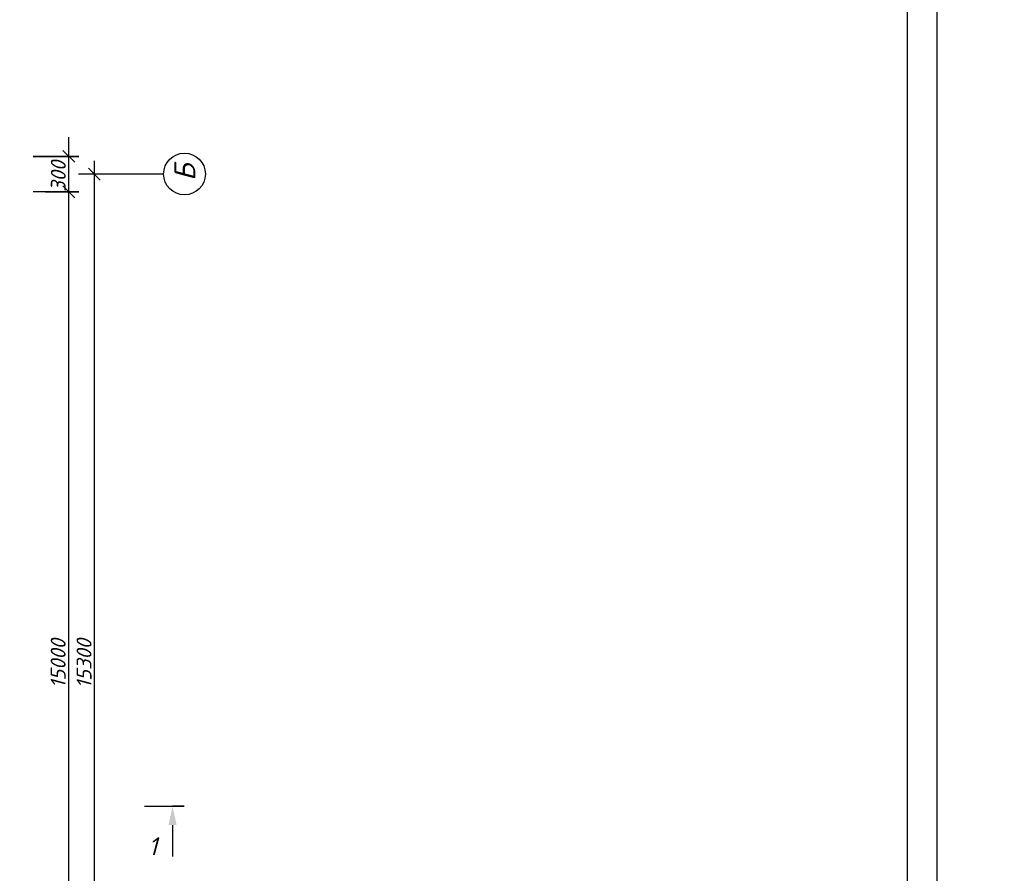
# Model space of a CAD drawing. Extents: x -119078 to 1619993, y 264752 to 340742.
# Tile 53 of 220: x 403645 to 420141, y 311533 to 325833. Entities that reach past the tile are written whole.
import ezdxf

# ---------------------------------------------------------------- set-up
doc = ezdxf.new("R2010")
doc.units = 0
doc.header["$MEASUREMENT"] = 0
for name, color, linetype in [('PDF _Геометрия', 250, 'Continuous'), ('PDF _Сплошная заливка', 7, 'Continuous'), ('PDF _Текст', 7, 'Continuous'), ('Ярлык', 1, 'Continuous')]:
    doc.layers.add(name, color=color, linetype=linetype)
doc.styles.add('ISO', font='times.ttf')
doc.styles.add('PDF ISOCPEUR Italic', font='isocpeui.ttf')

msp = doc.modelspace()

# ---------------------------------------------------------------- linework, layer by layer
at = {"layer": 'PDF _Геометрия', "lineweight": -3}
msp.add_lwpolyline([(377016.4763001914, 326913.7500491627), (419012.2403706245, 326913.7500491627), (419012.2403706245, 297220.3749827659), (377016.4763001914, 297220.3749827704)], dxfattribs=at)
at = {"layer": 'PDF _Геометрия', "lineweight": 30}
msp.add_lwpolyline([(379014.6617607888, 326414.203676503), (418512.6939823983, 326414.203676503), (418512.6939823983, 297719.9213554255), (379014.6617607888, 297719.9213554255)], close=True, dxfattribs=at)
at = {"layer": 'PDF _Геометрия', "color": 251, "lineweight": -3, "true_color": 0x535353}
for points in [[(404467.4712540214, 306228.7567330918), (404467.4712540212, 323866.6588914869)], [(403871.5601003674, 323543.4779419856), (404637.8134585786, 323543.4779419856), (403871.5601003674, 323543.4779419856)], [(404569.0739092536, 323443.9920118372), (404365.8685987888, 323642.9638721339)], [(404467.4712540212, 322842.8429871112), (404467.4712540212, 323642.9638721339)], [(404795.2952073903, 323344.5061146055), (404994.2670738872, 323145.5342543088)], [(404894.7811406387, 323467.9560953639), (404894.7811406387, 306228.7567330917)], [(404076.1247631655, 322948.6790830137), (404637.8134914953, 322948.6790830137), (403871.560133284, 322948.6790830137)]]:
    msp.add_lwpolyline(points, dxfattribs=at)
at = {"layer": 'PDF _Геометрия', "color": 1, "lineweight": -3}
for points in [[(405630.9872368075, 323245.0201844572), (404631.8944603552, 323245.0201844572)], [(406056.6676920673, 323245.0201844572), (404888.2371568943, 323245.0201844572)]]:
    msp.add_lwpolyline(points, dxfattribs=at)
at = {"layer": 'PDF _Геометрия', "color": 251, "lineweight": -3, "true_color": 0x535353}
msp.add_lwpolyline([(404569.0739421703, 322847.0764309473), (404365.8686317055, 323050.28173508)], close=True, dxfattribs=at)
at = {"layer": 'PDF _Геометрия', "color": 7, "lineweight": -3}
for points in [[(405736.0771870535, 312655.1244762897), (406400.7278900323, 312655.1244762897), (406205.9894675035, 312655.1244762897)], [(406205.9894675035, 312341.8496324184), (406205.9894675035, 311812.669152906)]]:
    msp.add_lwpolyline(points, dxfattribs=at)
at = {"layer": 'PDF _Геометрия', "color": 1, "lineweight": -3}
msp.add_circle((406405.9267605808, 323247.1368366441), 349.2591862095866, dxfattribs=at)
at = {"layer": 'PDF _Сплошная заливка', "lineweight": 30, "transparency": 33554559}
msp.add_solid([(406205.9894675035, 312655.1244762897), (406273.7245709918, 312341.8496324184), (406138.2543640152, 312341.8496324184)], dxfattribs=at)

# ---------------------------------------------------------------- texts
at = {"layer": 'PDF _Текст', "color": 251, "lineweight": 30, "true_color": 0x535353, "char_height": 249.9794840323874, "attachment_point": 7, "rotation": 90, "style": 'PDF ISOCPEUR Italic'}
for s, insert in [('300', (404416.669926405, 322948.6790830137)), ('15000', (404414.4691439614, 314635.1376743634)), ('15300', (404848.2132569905, 314630.9042305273))]:
    msp.add_mtext(s, dxfattribs=dict(at, insert=insert))
at = {"layer": 'PDF _Текст', "lineweight": 30, "insert": (406585.8481880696, 323131.4116405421), "char_height": 349.9712776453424, "attachment_point": 7, "rotation": 90, "style": 'PDF ISOCPEUR Italic'}
msp.add_mtext('Б', dxfattribs=at)
at = {"layer": 'PDF _Текст', "lineweight": 30, "insert": (405799.5788465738, 311836.5288254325), "char_height": 299.9753808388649, "attachment_point": 7, "style": 'PDF ISOCPEUR Italic'}
msp.add_mtext('1', dxfattribs=at)
at = {"layer": 'Ярлык', "color": 165, "lineweight": 50, "char_height": 253.5678295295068, "attachment_point": 1, "style": 'ISO'}
for s, insert, width in [('\\pi5485.19957;{\\fISOCPEUR|b0|i1|c204|p34;\\H2.7606x;\\C167;\\c8277566;ООО  \\fISOCPEUR|b0|i1|c0|p34;"UNIVER  PRO STILE"\\fISOCPEUR|b1|i1|c204|p34;\\Q15;\\T1.25; \\fArial|b1|i0|c204|p34;\\H0.36224x;\\T1.15;   \\fArial|b0|i0|c204|p34;\\T1;          }', (-90957.5557653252, 325671.2863836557), 25625.47241898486), ('\\pi5485.19957;{\\fISOCPEUR|b0|i1|c204|p34;\\H2.7606x;\\C167;\\c8277566;ООО  \\fISOCPEUR|b0|i1|c0|p34;"UNIVER  PRO STILE"\\fISOCPEUR|b1|i1|c204|p34;\\Q15;\\T1.25; \\fArial|b1|i0|c204|p34;\\H0.36224x;\\T1.15;   \\fArial|b0|i0|c204|p34;\\T1;          }', (-41908.93423918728, 325671.2863836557), 25625.47241898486), ('{\\C167;\\c8277566;             \\P\\P\\pi6540.45083;\\fISOCPEUR|b0|i1|c204|p34;\\H0.98593x;Лицензия  \\fISOCPEUR|b0|i1|c0|p34;№ 072193 \\fISOCPEUR|b0|i1|c204|p34;от \\fISOCPEUR|b0|i1|c0|p34;3 \\fISOCPEUR|b0|i1|c204|p34;апреля \\fISOCPEUR|b0|i1|c0|p34;202\\fISOCPEUR|b0|i1|c204|p34;3г\\fISOCPEUR|b0|i1|c0|p34;. \\P\\pi2223.49782;\\fISOCPEUR|b0|i1|c204|p34;Министерство строительства и жилищно-коммунального хозяйства Республики Узбекистан}', (-89126.80227040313, 324659.7088393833), 19682.04145729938), ('{\\C167;\\c8277566;             \\P\\P\\pi6540.45083;\\fISOCPEUR|b0|i1|c204|p34;\\H0.98593x;Лицензия  \\fISOCPEUR|b0|i1|c0|p34;№ 072193 \\fISOCPEUR|b0|i1|c204|p34;от \\fISOCPEUR|b0|i1|c0|p34;3 \\fISOCPEUR|b0|i1|c204|p34;апреля \\fISOCPEUR|b0|i1|c0|p34;202\\fISOCPEUR|b0|i1|c204|p34;3г\\fISOCPEUR|b0|i1|c0|p34;. \\P\\pi2223.49782;\\fISOCPEUR|b0|i1|c204|p34;Министерство строительства и жилищно-коммунального хозяйства Республики Узбекистан}', (-40078.18074426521, 324659.7088393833), 19682.04145729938)]:
    msp.add_mtext(s, dxfattribs=dict(at, insert=insert, width=width))

doc.saveas('drawing.dxf')
